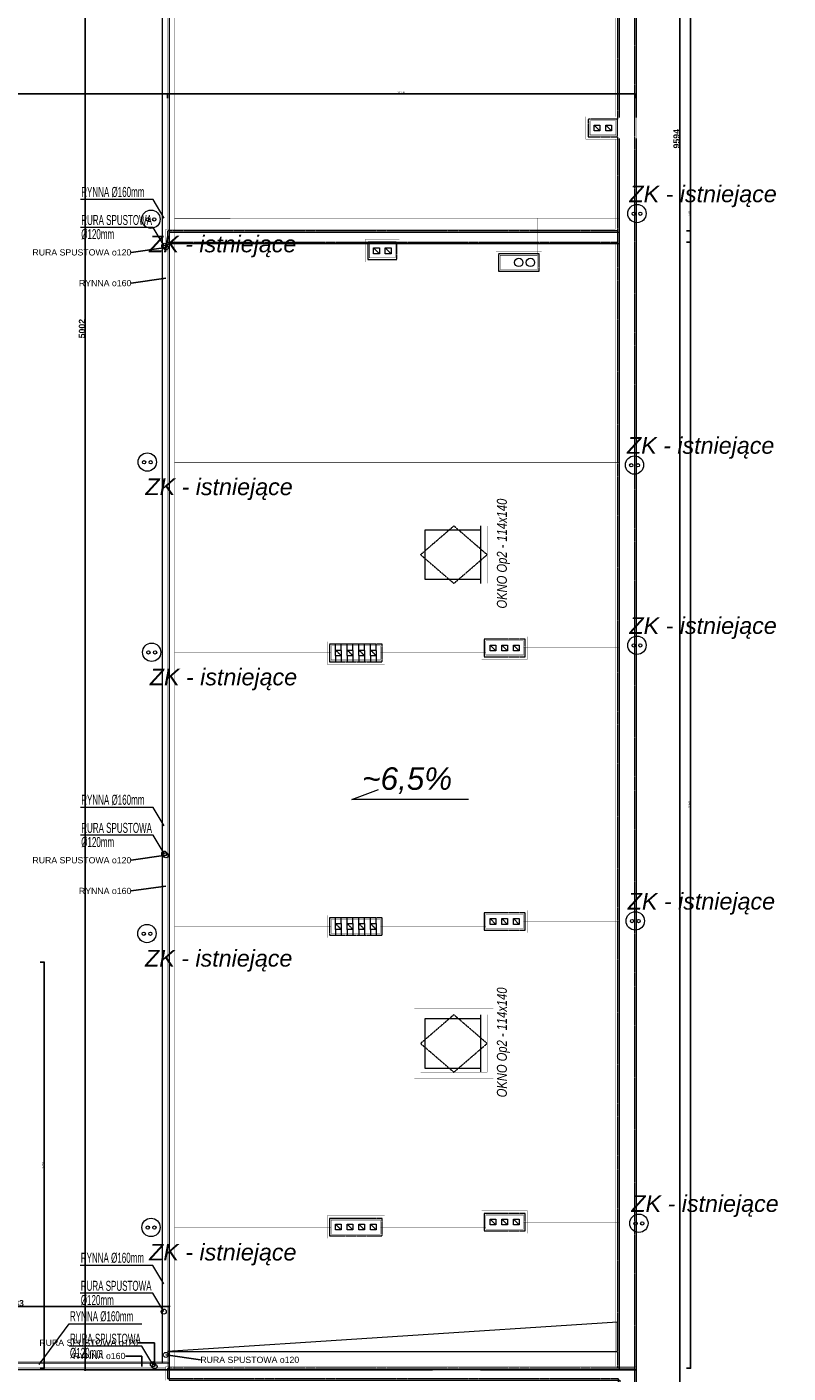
# Model space of a CAD drawing. Header units: millimetres. Extents: x 183299 to 1018155, y -286688 to 171278.
# Tile 4 of 100: x 269078 to 287364, y -95153 to -62819. Entities that reach past the tile are written whole.
import ezdxf

# ---------------------------------------------------------------- set-up
doc = ezdxf.new("R2010")
doc.units = ezdxf.units.MM
doc.header["$MEASUREMENT"] = 0
doc.linetypes.add('DASHED', pattern=[0.75, 0.5, -0.25])
for name, color, linetype, lineweight in [('AA_HATCH', 251, 'Continuous', 0), ('AA_OPIS', 251, 'Continuous', 0), ('AA_WIDOK', 254, 'Continuous', 0), ('AP wymiary', 40, 'Continuous', 0), ('E-ODGROMOWA', 5, 'Continuous', 25), ('grzejniki_Nr_Pióra__1', 7, 'Continuous', 13), ('inwentaryzacja_sciany_Nr_Pióra__1', 7, 'Continuous', 13), ('Konstrukcja - Dach_Nr_Pióra__1', 7, 'Continuous', 13), ('Konstrukcja - Dach_Nr_Pióra__20', 1, 'Continuous', 0)]:
    doc.layers.add(name, color=color, linetype=linetype, lineweight=lineweight)
for name, color, linetype in [('EL-rozdzielnice', 5, 'Continuous'), ('ELEKTRYKA', 5, 'Continuous'), ('inwentaryzacja_sciany', 7, 'Continuous'), ('Wymiarowanie - Ogólne', 7, 'Continuous')]:
    doc.layers.add(name, color=color, linetype=linetype)
doc.styles.add('arial', font='ariali.ttf', dxfattribs={"height": 10})
doc.styles.add('DIM07', font='romans.shx', dxfattribs={"width": 0.7})
doc.styles.add('Dimensions', font='arial.ttf', dxfattribs={"width": 0.8})
doc.styles.add('GENERATED_STYLE_1', font='arial.ttf')
doc.styles.add('GENERATED_STYLE_2', font='arialbd.ttf')
doc.dimstyles.new('arch100', dxfattribs={"dimscale": 2, "dimtxt": 24, "dimasz": 15, "dimexe": 5, "dimexo": 20, "dimgap": 4, "dimtad": 1, "dimdec": 1, "dimrnd": 0.5, "dimdsep": 46, "dimtxsty": 'Dimensions', "dimblk": 'ARCHTICK', "dimcen": 2.5, "dimazin": 0, "dimtfac": 1, "dimtdec": 1, "dimtmove": 1, "dimatfit": 3, "dimldrblk": 'NONE', "dimfxl": 50, "dimfxlon": 1, "dimarcsym": 0})
doc.dimstyles.new('GENERATED_STYLE__1', dxfattribs={"dimtxt": 150, "dimasz": 114, "dimexe": 0.18, "dimexo": 0, "dimgap": 0.09, "dimtad": 1, "dimtih": 1, "dimtoh": 1, "dimdec": 0, "dimlfac": 0.1, "dimzin": 0, "dimdsep": 46, "dimtxsty": 'GENERATED_STYLE_2', "dimblk": 'ARROWHEAD_11', "dimblk1": 'ARROWHEAD_11', "dimblk2": 'ARROWHEAD_11', "dimcen": 0.09, "dimclrd": 256, "dimclre": 256, "dimclrt": 256, "dimazin": 0, "dimtfac": 1, "dimtdec": 4, "dimtmove": 0, "dimatfit": 3, "dimfxl": 1, "dimtolj": 1, "dimtzin": 0, "dimarcsym": 0})
doc.dimstyles.new('GENERATED_STYLE__2', dxfattribs={"dimtxt": 150, "dimasz": 114, "dimexe": 0.18, "dimexo": 0, "dimgap": 0.09, "dimtad": 1, "dimdec": 0, "dimlfac": 0.1, "dimzin": 0, "dimdsep": 46, "dimtxsty": 'GENERATED_STYLE_2', "dimblk": 'ARROWHEAD_11', "dimblk1": 'ARROWHEAD_11', "dimblk2": 'ARROWHEAD_11', "dimcen": 0.09, "dimclrd": 256, "dimclre": 256, "dimclrt": 256, "dimazin": 0, "dimtfac": 1, "dimtdec": 4, "dimtmove": 0, "dimatfit": 3, "dimfxl": 1, "dimtolj": 1, "dimtzin": 0, "dimarcsym": 0})
doc.dimstyles.new('GENERATED_STYLE__4', dxfattribs={"dimtxt": 0.18, "dimasz": 91.2, "dimexe": 0.18, "dimexo": 0.0625, "dimgap": 0.09, "dimtad": 0, "dimtih": 1, "dimtoh": 1, "dimdec": 4, "dimzin": 0, "dimdsep": 46, "dimcen": 0.09, "dimadec": 0, "dimazin": 0, "dimtfac": 1, "dimtdec": 4, "dimtmove": 0, "dimatfit": 3, "dimldrblk": 'ARROWHEAD_5', "dimfxl": 1, "dimtolj": 1, "dimtzin": 0, "dimarcsym": 0})

# ---------------------------------------------------------------- blocks, each defined once
blk = doc.blocks.new('Ściana_313_2', base_point=(283305, -95076))
at = {"layer": 'inwentaryzacja_sciany_Nr_Pióra__1', "linetype": 'Continuous'}
for p, q in [((283725, -64996), (283725, -17536)), ((283305, -29916), (283305, -64996)), ((283305, -65496), (283305, -95076)), ((283725, -95076), (283725, -65496)), ((283305, -95076), (283725, -95076))]:
    blk.add_line(p, q, dxfattribs=at)
blk = doc.blocks.new('Ściana_306_2', base_point=(283725, -95326))
at = {"layer": 'inwentaryzacja_sciany_Nr_Pióra__1', "linetype": 'Continuous'}
for p, q in [((283325, -95326), (283325, -113476)), ((283725, -113476), (283725, -95076)), ((283325, -113476), (283725, -113476))]:
    blk.add_line(p, q, dxfattribs=at)
blk = doc.blocks.new('Ściana_303_2', base_point=(283725, -95326))
at = {"layer": 'inwentaryzacja_sciany_Nr_Pióra__1', "linetype": 'Continuous'}
for p, q in [((283725, -95076), (272495, -95076)), ((272495, -95076), (272495, -95326)), ((272495, -95326), (283325, -95326))]:
    blk.add_line(p, q, dxfattribs=at)
blk = doc.blocks.new('ARROWHEAD_11')
at = {"linetype": 'Continuous'}
blk.add_line((0, 0), (-1, 0), dxfattribs=at)
at = {"linetype": 'Continuous', "const_width": 0.25, "flags": 128}
blk.add_lwpolyline([(-0.125, 0, 1), (0.125, 0, 1)], format="xyb", close=True, dxfattribs=at)
blk = doc.blocks.new('*D779')
at = {"layer": 'Defpoints', "color": 0}
for p in [(283725, -17536), (284761, -17536), (283725, -113476)]:
    blk.add_point(p, dxfattribs=at)
at = {"layer": 'Wymiarowanie - Ogólne', "linetype": 'Continuous', "lineweight": -2}
for p, q in [((283725, -17536), (284761, -17536)), ((284761, -113362), (284761, -17650)), ((283725, -113476), (284761, -113476))]:
    blk.add_line(p, q, dxfattribs=at)
at = {"layer": 'Wymiarowanie - Ogólne', "lineweight": -2, "xscale": 114, "yscale": 114, "zscale": 114}
for p, rotation in [((284761, -17536), 90), ((284761, -113476), 270)]:
    blk.add_blockref('ARROWHEAD_11', p, dxfattribs=dict(at, rotation=rotation))
at = {"layer": 'Wymiarowanie - Ogólne', "insert": (284684, -65506), "char_height": 150, "attachment_point": 5, "rotation": 90, "style": 'GENERATED_STYLE_2'}
blk.add_mtext('\\A1;9594', dxfattribs=at)
blk = doc.blocks.new('*D794')
at = {"layer": 'Defpoints', "color": 0}
for p in [(272495, -93552), (265165, -95076), (272495, -95076)]:
    blk.add_point(p, dxfattribs=at)
at = {"layer": 'Wymiarowanie - Ogólne', "linetype": 'Continuous', "lineweight": -2}
for p, q in [((265165, -95076), (265165, -93552)), ((265279, -93552), (272381, -93552)), ((272495, -95076), (272495, -93552))]:
    blk.add_line(p, q, dxfattribs=at)
at = {"layer": 'Wymiarowanie - Ogólne', "lineweight": -2, "xscale": 114, "yscale": 114, "zscale": 114, "rotation": 180}
blk.add_blockref('ARROWHEAD_11', (265165, -93552), dxfattribs=at)
at = {"layer": 'Wymiarowanie - Ogólne', "lineweight": -2, "xscale": 114, "yscale": 114, "zscale": 114}
blk.add_blockref('ARROWHEAD_11', (272495, -93552), dxfattribs=at)
at = {"layer": 'Wymiarowanie - Ogólne', "insert": (268830, -93475), "char_height": 150, "attachment_point": 5, "style": 'GENERATED_STYLE_2'}
blk.add_mtext('\\A1;733', dxfattribs=at)
blk = doc.blocks.new('*D795')
at = {"layer": 'Defpoints', "color": 0}
for p in [(270477, -45056), (272495, -45056), (272495, -95076)]:
    blk.add_point(p, dxfattribs=at)
at = {"layer": 'Wymiarowanie - Ogólne', "linetype": 'Continuous', "lineweight": -2}
for p, q in [((272495, -45056), (270477, -45056)), ((270477, -94962), (270477, -45170)), ((272495, -95076), (270477, -95076))]:
    blk.add_line(p, q, dxfattribs=at)
at = {"layer": 'Wymiarowanie - Ogólne', "lineweight": -2, "xscale": 114, "yscale": 114, "zscale": 114}
for p, rotation in [((270477, -45056), 90), ((270477, -95076), 270)]:
    blk.add_blockref('ARROWHEAD_11', p, dxfattribs=dict(at, rotation=rotation))
at = {"layer": 'Wymiarowanie - Ogólne', "insert": (270401, -70066), "char_height": 150, "attachment_point": 5, "rotation": 90, "style": 'GENERATED_STYLE_2'}
blk.add_mtext('\\A1;5002', dxfattribs=at)
blk = doc.blocks.new('ARROWHEAD_5')
at = {"linetype": 'Continuous'}
blk.add_line((0, 0), (-1, 0), dxfattribs=at)
blk.add_solid([(-1, 0.2679), (0, 0), (-1, -0.2679), (-1, 0.2679)], dxfattribs=at)
blk = doc.blocks.new('Op2')
at = {"layer": 'AA_OPIS', "linetype": 'DASHED', "ltscale": 0.5}
blk.add_lwpolyline([(-160, 69), (-80, 0), (0, 69), (-80, 138), (-160, 69)], dxfattribs=at)
at = {"layer": 'AA_WIDOK', "const_width": 0.3}
blk.add_lwpolyline([(15, -15), (15, 153), (-175, 153), (-175, -15)], close=True, dxfattribs=at)
blk.add_lwpolyline([(0, 0), (0, 138), (-160, 138), (-160, 0), (0, 0)], dxfattribs=at)
at = {"layer": 'AA_WIDOK'}
for points in [[(-15, 0), (-15, 138)], [(-150, 128), (-150, 10)], [(-15, 128), (-150, 128)], [(-150, 10), (-15, 10)]]:
    blk.add_lwpolyline(points, dxfattribs=at)
at = {"layer": 'AA_OPIS', "insert": (23.3, 71.6), "char_height": 24, "width": 450, "attachment_point": 2, "rotation": 90, "style": 'arial'}
blk.add_mtext('{\\W0.8;OKNO Op2 - 114x140}', dxfattribs=at)
blk = doc.blocks.new('_ARCHTICK')
at = {"color": 0, "linetype": 'ByBlock', "ltscale": 0.1, "const_width": 0.15}
blk.add_lwpolyline([(-0.5, -0.5), (0.5, 0.5)], dxfattribs=at)
blk = doc.blocks.new('*D7946')
at = {"layer": 'AP wymiary', "color": 0, "lineweight": -2}
for p, q in [((265125, -64528), (265125, -64418)), ((265125, -64428), (272455, -64428)), ((272455, -64528), (272455, -64418))]:
    blk.add_line(p, q, dxfattribs=at)
at = {"layer": 'Defpoints', "color": 0}
for p in [(272455, -64428), (272455, -64630), (265125, -85286)]:
    blk.add_point(p, dxfattribs=at)
at = {"layer": 'AP wymiary', "color": 0, "lineweight": -2, "xscale": 30, "yscale": 30, "zscale": 30, "rotation": 180}
blk.add_blockref('_ARCHTICK', (265125, -64428), dxfattribs=at)
at = {"layer": 'AP wymiary', "color": 0, "lineweight": -2, "xscale": 30, "yscale": 30, "zscale": 30}
blk.add_blockref('_ARCHTICK', (272455, -64428), dxfattribs=at)
at = {"layer": 'AP wymiary', "color": 0, "ltscale": 0.01, "insert": (268790, -64396), "char_height": 48, "attachment_point": 5, "style": 'Dimensions'}
blk.add_mtext('7330', dxfattribs=at)
blk = doc.blocks.new('_None')
blk = doc.blocks.new('*D7947')
at = {"layer": 'AP wymiary', "color": 0, "lineweight": -2}
for p, q in [((272455, -64528), (272455, -64418)), ((272455, -64428), (283685, -64428)), ((283685, -64528), (283685, -64418))]:
    blk.add_line(p, q, dxfattribs=at)
at = {"layer": 'Defpoints', "color": 0}
for p in [(272455, -64630), (283685, -64428), (283685, -64774)]:
    blk.add_point(p, dxfattribs=at)
at = {"layer": 'AP wymiary', "color": 0, "lineweight": -2, "xscale": 30, "yscale": 30, "zscale": 30, "rotation": 180}
blk.add_blockref('_ARCHTICK', (272455, -64428), dxfattribs=at)
at = {"layer": 'AP wymiary', "color": 0, "lineweight": -2, "xscale": 30, "yscale": 30, "zscale": 30}
blk.add_blockref('_ARCHTICK', (283685, -64428), dxfattribs=at)
at = {"layer": 'AP wymiary', "color": 0, "ltscale": 0.01, "insert": (278070, -64396), "char_height": 48, "attachment_point": 5, "style": 'Dimensions'}
blk.add_mtext('11230', dxfattribs=at)
blk = doc.blocks.new('*D7949')
at = {"layer": 'AP wymiary', "color": 0, "lineweight": -2}
for p, q in [((284922, -67986), (285032, -67986)), ((285022, -95036), (285022, -67986)), ((284922, -95036), (285032, -95036))]:
    blk.add_line(p, q, dxfattribs=at)
at = {"layer": 'Defpoints', "color": 0}
for p in [(283265, -67986), (285022, -67986), (283685, -95036)]:
    blk.add_point(p, dxfattribs=at)
at = {"layer": 'AP wymiary', "color": 0, "lineweight": -2, "xscale": 30, "yscale": 30, "zscale": 30}
for p, rotation in [((285022, -67986), 90), ((285022, -95036), 270)]:
    blk.add_blockref('_ARCHTICK', p, dxfattribs=dict(at, rotation=rotation))
at = {"layer": 'AP wymiary', "color": 0, "ltscale": 0.01, "insert": (284989, -81511), "char_height": 48, "attachment_point": 5, "rotation": 90, "style": 'Dimensions'}
blk.add_mtext('27050', dxfattribs=at)
blk = doc.blocks.new('*D7950')
at = {"layer": 'AP wymiary', "color": 0, "lineweight": -2}
for p, q in [((285022, -67716), (285022, -67251)), ((284922, -67716), (285032, -67716)), ((285022, -67986), (285022, -67716)), ((284922, -67986), (285032, -67986))]:
    blk.add_line(p, q, dxfattribs=at)
at = {"layer": 'Defpoints', "color": 0}
for p in [(283265, -67716), (285022, -67716), (283265, -67986)]:
    blk.add_point(p, dxfattribs=at)
at = {"layer": 'AP wymiary', "color": 0, "lineweight": -2, "xscale": 30, "yscale": 30, "zscale": 30}
for p, rotation in [((285022, -67716), 90), ((285022, -67986), 270)]:
    blk.add_blockref('_ARCHTICK', p, dxfattribs=dict(at, rotation=rotation))
at = {"layer": 'AP wymiary', "color": 0, "ltscale": 0.01, "insert": (284989, -67302), "char_height": 48, "attachment_point": 5, "rotation": 90, "style": 'Dimensions'}
blk.add_mtext('270', dxfattribs=at)
blk = doc.blocks.new('*D7951')
at = {"layer": 'AP wymiary', "color": 0, "lineweight": -2}
for p, q in [((284922, -29876), (285032, -29876)), ((285022, -67716), (285022, -29876)), ((284922, -67716), (285032, -67716))]:
    blk.add_line(p, q, dxfattribs=at)
at = {"layer": 'Defpoints', "color": 0}
for p in [(283265, -29876), (285022, -29876), (283265, -67716)]:
    blk.add_point(p, dxfattribs=at)
at = {"layer": 'AP wymiary', "color": 0, "lineweight": -2, "xscale": 30, "yscale": 30, "zscale": 30}
for p, rotation in [((285022, -29876), 90), ((285022, -67716), 270)]:
    blk.add_blockref('_ARCHTICK', p, dxfattribs=dict(at, rotation=rotation))
at = {"layer": 'AP wymiary', "color": 0, "ltscale": 0.01, "insert": (284989, -48796), "char_height": 48, "attachment_point": 5, "rotation": 90, "style": 'Dimensions'}
blk.add_mtext('37840', dxfattribs=at)
blk = doc.blocks.new('*D7957')
at = {"layer": 'AP wymiary', "color": 0, "lineweight": -2}
for p, q in [((269393, -85286), (269503, -85286)), ((269493, -95036), (269493, -85286)), ((269393, -95036), (269503, -95036))]:
    blk.add_line(p, q, dxfattribs=at)
at = {"layer": 'Defpoints', "color": 0}
for p in [(265125, -85286), (269493, -85286), (265125, -95036)]:
    blk.add_point(p, dxfattribs=at)
at = {"layer": 'AP wymiary', "color": 0, "lineweight": -2, "xscale": 30, "yscale": 30, "zscale": 30}
for p, rotation in [((269493, -85286), 90), ((269493, -95036), 270)]:
    blk.add_blockref('_ARCHTICK', p, dxfattribs=dict(at, rotation=rotation))
at = {"layer": 'AP wymiary', "color": 0, "ltscale": 0.01, "insert": (269461, -90161), "char_height": 48, "attachment_point": 5, "rotation": 90, "style": 'Dimensions'}
blk.add_mtext('9750', dxfattribs=at)

msp = doc.modelspace()

# ---------------------------------------------------------------- linework, layer by layer
at = {"layer": 'AA_HATCH'}
for points in [[(282705.05466, -65315.76422), (282705.05466, -65175.76422), (282845.05466, -65175.76422), (282845.05466, -65315.76422)], [(282985.05466, -65315.76422), (282985.05466, -65175.76422), (283125.05466, -65175.76422), (283125.05466, -65315.76422)], [(277405.05466, -68265.76422), (277405.05466, -68125.76422), (277545.05466, -68125.76422), (277545.05466, -68265.76422)], [(277685.05466, -68265.76422), (277685.05466, -68125.76422), (277825.05466, -68125.76422), (277825.05466, -68265.76422)], [(280205.05466, -77805.76422), (280205.05466, -77665.76422), (280345.05466, -77665.76422), (280345.05466, -77805.76422)], [(280485.05466, -77805.76422), (280485.05466, -77665.76422), (280625.05466, -77665.76422), (280625.05466, -77805.76422)], [(280765.05466, -77805.76422), (280765.05466, -77665.76422), (280905.05466, -77665.76422), (280905.05466, -77805.76422)], [(280205.05466, -84375.76422), (280205.05466, -84235.76422), (280345.05466, -84235.76422), (280345.05466, -84375.76422)], [(280485.05466, -84375.76422), (280485.05466, -84235.76422), (280625.05466, -84235.76422), (280625.05466, -84375.76422)], [(280765.05466, -84375.76422), (280765.05466, -84235.76422), (280905.05466, -84235.76422), (280905.05466, -84375.76422)], [(280205.05466, -91595.76422), (280205.05466, -91455.76422), (280345.05466, -91455.76422), (280345.05466, -91595.76422)], [(280485.05466, -91595.76422), (280485.05466, -91455.76422), (280625.05466, -91455.76422), (280625.05466, -91595.76422)], [(280765.05466, -91595.76422), (280765.05466, -91455.76422), (280905.05466, -91455.76422), (280905.05466, -91595.76422)], [(276490.05466, -91715.76422), (276490.05466, -91575.76422), (276630.05466, -91575.76422), (276630.05466, -91715.76422)], [(276770.05466, -91715.76422), (276770.05466, -91575.76422), (276910.05466, -91575.76422), (276910.05466, -91715.76422)], [(277050.05466, -91715.76422), (277050.05466, -91575.76422), (277190.05466, -91575.76422), (277190.05466, -91715.76422)], [(277330.05466, -91715.76422), (277330.05466, -91575.76422), (277470.05466, -91575.76422), (277470.05466, -91715.76422)]]:
    msp.add_lwpolyline(points, close=True, dxfattribs=at)
for points in [[(282705.05466, -65175.76422), (282845.05466, -65315.76422)], [(282985.05466, -65175.76422), (283125.05466, -65315.76422)], [(277405.05466, -68125.76422), (277545.05466, -68265.76422)], [(277685.05466, -68125.76422), (277825.05466, -68265.76422)], [(280205.05466, -77665.76422), (280345.05466, -77805.76422)], [(280485.05466, -77665.76422), (280625.05466, -77805.76422)], [(280765.05466, -77665.76422), (280905.05466, -77805.76422)], [(280205.05466, -84235.76422), (280345.05466, -84375.76422)], [(280485.05466, -84235.76422), (280625.05466, -84375.76422)], [(280765.05466, -84235.76422), (280905.05466, -84375.76422)], [(280205.05466, -91455.76422), (280345.05466, -91595.76422)], [(280485.05466, -91455.76422), (280625.05466, -91595.76422)], [(280765.05466, -91455.76422), (280905.05466, -91595.76422)], [(276490.05466, -91575.76422), (276630.05466, -91715.76422)], [(276770.05466, -91575.76422), (276910.05466, -91715.76422)], [(277050.05466, -91575.76422), (277190.05466, -91715.76422)], [(277330.05466, -91575.76422), (277470.05466, -91715.76422)], [(272455.05466, -94630.96603), (283265.05466, -94630.96603), (283265.05466, -93930.96603), (272455.05466, -94630.96603)]]:
    msp.add_lwpolyline(points, dxfattribs=at)
for centre in [(280895.05466, -68475.76422), (281175.05466, -68475.76422)]:
    msp.add_circle(centre, 100, dxfattribs=at)
at = {"layer": 'AA_OPIS'}
for points in [[(272375.05466, -67408.91063), (272109.75957, -66967.12447), (270365.18065, -66967.12447)], [(272375.05466, -68075.76422), (272109.75957, -67633.97806), (270365.18065, -67633.97806)], [(279689.54274, -81372.23613), (276880.8945, -81372.23613), (277522.40136, -81134.79802)], [(272375.05466, -82008.91063), (272109.75957, -81567.12447), (270365.18065, -81567.12447)], [(272375.05466, -82675.76422), (272109.75957, -82233.97806), (270365.18065, -82233.97806)], [(272365.05466, -93008.91063), (272099.75957, -92567.12447), (270355.18065, -92567.12447)], [(272365.05466, -93675.76422), (272099.75957, -93233.97806), (270355.18065, -93233.97806)], [(269370.40828, -94945.76422), (270095.18065, -93971.87544), (271839.75957, -93971.87544)], [(272105.05466, -94945.76422), (271839.75957, -94503.97806), (270095.18065, -94503.97806)]]:
    msp.add_lwpolyline(points, dxfattribs=at)
at = {"layer": 'AA_WIDOK', "linetype": 'DASHED'}
for p, q in [((283685.05466, -95035.76422), (283685.05466, -17495.76422)), ((283265.05466, -65455.76422), (283265.05466, -95035.76422))]:
    msp.add_line(p, q, dxfattribs=at)
at = {"layer": 'AA_WIDOK'}
for points, const_width in [([(283725.05466, -94995.76422), (283725.05466, -17455.76422), (277335.05466, -17455.76422), (277335.05466, -21665.76422), (277805.05466, -21665.76422), (277805.05466, -17785.76422), (283225.05466, -17785.76422), (283225.05466, -64975.76422)], 5), ([(198800.05466, -45185.76422), (272285.05466, -45185.76422), (272285.05466, -94865.76422)], 3), ([(199055.05466, -45025.76422), (272445.05466, -45025.76422), (272445.05466, -67675.76422)], 3), ([(272455.05466, -45015.76422), (272455.05466, -67675.76422)], 3), ([(283225.05466, -65515.76422), (283225.05466, -67675.76422)], 5), ([(283225.05466, -67675.76422), (272415.05466, -67675.76422), (272415.05466, -68025.76422), (277205.05466, -68025.76422)], 5), ([(272445.05466, -68025.76422), (272445.05466, -94865.76422)], 3), ([(272455.05466, -68025.76422), (272455.05466, -94995.76422)], 3), ([(278025.05466, -68025.76422), (283225.05466, -68025.76422)], 5), ([(283225.05466, -68025.76422), (283225.05466, -94995.76422)], 5), ([(272455.05466, -94865.76422), (265165.05466, -94865.76422)], 3), ([(272415.05466, -95025.76422), (265415.05466, -95025.76422)], 3), ([(272415.05466, -95035.76422), (265415.05466, -95035.76422)], 3)]:
    msp.add_lwpolyline(points, dxfattribs=dict(at, const_width=const_width))
at = {"layer": 'AA_WIDOK', "linetype": 'DASHED'}
for points in [[(283265.05466, -17745.76422), (283265.05466, -65035.76422)], [(283265.05466, -65035.76422), (282565.05466, -65035.76422), (282565.05466, -65455.76422), (283265.05466, -65455.76422), (283265.05466, -65035.76422)], [(283265.05466, -67715.76422), (272455.05466, -67715.76422), (272455.05466, -67985.76422), (283265.05466, -67985.76422)], [(277965.05466, -67985.76422), (277265.05466, -67985.76422), (277265.05466, -68405.76422), (277965.05466, -68405.76422), (277965.05466, -67985.76422)], [(281385.05466, -68265.76422), (280405.05466, -68265.76422), (280405.05466, -68685.76422), (281385.05466, -68685.76422), (281385.05466, -68265.76422)], [(281045.05466, -77525.76422), (280065.05466, -77525.76422), (280065.05466, -77945.76422), (281045.05466, -77945.76422), (281045.05466, -77525.76422)], [(277610.05466, -77645.76422), (276350.05466, -77645.76422), (276350.05466, -78065.76422), (277610.05466, -78065.76422), (277610.05466, -77645.76422)], [(277610.05466, -84215.76422), (276350.05466, -84215.76422), (276350.05466, -84635.76422), (277610.05466, -84635.76422), (277610.05466, -84215.76422)], [(281045.05466, -84095.76422), (280065.05466, -84095.76422), (280065.05466, -84515.76422), (281045.05466, -84515.76422), (281045.05466, -84095.76422)], [(277610.05466, -91435.76422), (276350.05466, -91435.76422), (276350.05466, -91855.76422), (277610.05466, -91855.76422), (277610.05466, -91435.76422)], [(281045.05466, -91315.76422), (280065.05466, -91315.76422), (280065.05466, -91735.76422), (281045.05466, -91735.76422), (281045.05466, -91315.76422)], [(283285.05466, -95285.76422), (283285.05466, -113435.76422), (283685.05466, -113435.76422), (283685.05466, -95035.76422), (272455.05466, -95035.76422), (272455.05466, -95285.76422), (283285.05466, -95285.76422)]]:
    msp.add_lwpolyline(points, dxfattribs=at)
at = {"layer": 'AA_WIDOK', "linetype": 'Continuous', "const_width": 3}
for points in [[(283325.05466, -64975.76422), (282505.05466, -64975.76422), (282505.05466, -65515.76422), (283325.05466, -65515.76422)], [(278025.05466, -67925.76422), (277205.05466, -67925.76422), (277205.05466, -68465.76422), (278025.05466, -68465.76422)], [(281445.05466, -68205.76422), (280345.05466, -68205.76422), (280345.05466, -68745.76422), (281445.05466, -68745.76422)], [(277670.05466, -77585.76422), (276290.05466, -77585.76422), (276290.05466, -78125.76422), (277670.05466, -78125.76422)], [(281105.05466, -77465.76422), (280005.05466, -77465.76422), (280005.05466, -78005.76422), (281105.05466, -78005.76422)], [(281105.05466, -84035.76422), (280005.05466, -84035.76422), (280005.05466, -84575.76422), (281105.05466, -84575.76422)], [(277670.05466, -84155.76422), (276290.05466, -84155.76422), (276290.05466, -84695.76422), (277670.05466, -84695.76422)], [(277670.05466, -91375.76422), (276290.05466, -91375.76422), (276290.05466, -91915.76422), (277670.05466, -91915.76422)], [(281105.05466, -91255.76422), (280005.05466, -91255.76422), (280005.05466, -91795.76422), (281105.05466, -91795.76422)]]:
    msp.add_lwpolyline(points, close=True, dxfattribs=at)
at = {"layer": 'AA_WIDOK', "linetype": 'DASHED', "ltscale": 0.5}
for points in [[(276490.05466, -77785.76422), (276490.05466, -77645.76422)], [(276490.05466, -77785.76422), (276630.05466, -77925.76422)], [(276630.05466, -77785.76422), (276630.05466, -77645.76422)], [(276770.05466, -77785.76422), (276770.05466, -77645.76422)], [(276770.05466, -77785.76422), (276910.05466, -77925.76422)], [(276910.05466, -77785.76422), (276910.05466, -77645.76422)], [(277050.05466, -77785.76422), (277050.05466, -77645.76422)], [(277050.05466, -77785.76422), (277190.05466, -77925.76422)], [(277190.05466, -77785.76422), (277190.05466, -77645.76422)], [(277330.05466, -77785.76422), (277330.05466, -77645.76422)], [(277330.05466, -77785.76422), (277470.05466, -77925.76422)], [(277470.05466, -77785.76422), (277470.05466, -77645.76422)], [(276490.05466, -77925.76422), (276490.05466, -78065.76422)], [(276630.05466, -77925.76422), (276630.05466, -78065.76422)], [(276770.05466, -77925.76422), (276770.05466, -78065.76422)], [(276910.05466, -77925.76422), (276910.05466, -78065.76422)], [(277050.05466, -77925.76422), (277050.05466, -78065.76422)], [(277190.05466, -77925.76422), (277190.05466, -78065.76422)], [(277330.05466, -77925.76422), (277330.05466, -78065.76422)], [(277470.05466, -77925.76422), (277470.05466, -78065.76422)], [(276490.05466, -84355.76422), (276490.05466, -84215.76422)], [(276490.05466, -84355.76422), (276630.05466, -84495.76422)], [(276630.05466, -84355.76422), (276630.05466, -84215.76422)], [(276770.05466, -84355.76422), (276770.05466, -84215.76422)], [(276770.05466, -84355.76422), (276910.05466, -84495.76422)], [(276910.05466, -84355.76422), (276910.05466, -84215.76422)], [(277050.05466, -84355.76422), (277050.05466, -84215.76422)], [(277050.05466, -84355.76422), (277190.05466, -84495.76422)], [(277190.05466, -84355.76422), (277190.05466, -84215.76422)], [(277330.05466, -84355.76422), (277330.05466, -84215.76422)], [(277330.05466, -84355.76422), (277470.05466, -84495.76422)], [(277470.05466, -84355.76422), (277470.05466, -84215.76422)], [(276490.05466, -84495.76422), (276490.05466, -84635.76422)], [(276630.05466, -84495.76422), (276630.05466, -84635.76422)], [(276770.05466, -84495.76422), (276770.05466, -84635.76422)], [(276910.05466, -84495.76422), (276910.05466, -84635.76422)], [(277050.05466, -84495.76422), (277050.05466, -84635.76422)], [(277190.05466, -84495.76422), (277190.05466, -84635.76422)], [(277330.05466, -84495.76422), (277330.05466, -84635.76422)], [(277470.05466, -84495.76422), (277470.05466, -84635.76422)]]:
    msp.add_lwpolyline(points, dxfattribs=at)
for points in [[(276490.05466, -77925.76422), (276490.05466, -77785.76422), (276630.05466, -77785.76422), (276630.05466, -77925.76422)], [(276770.05466, -77925.76422), (276770.05466, -77785.76422), (276910.05466, -77785.76422), (276910.05466, -77925.76422)], [(277050.05466, -77925.76422), (277050.05466, -77785.76422), (277190.05466, -77785.76422), (277190.05466, -77925.76422)], [(277330.05466, -77925.76422), (277330.05466, -77785.76422), (277470.05466, -77785.76422), (277470.05466, -77925.76422)], [(276490.05466, -84495.76422), (276490.05466, -84355.76422), (276630.05466, -84355.76422), (276630.05466, -84495.76422)], [(276770.05466, -84495.76422), (276770.05466, -84355.76422), (276910.05466, -84355.76422), (276910.05466, -84495.76422)], [(277050.05466, -84495.76422), (277050.05466, -84355.76422), (277190.05466, -84355.76422), (277190.05466, -84495.76422)], [(277330.05466, -84495.76422), (277330.05466, -84355.76422), (277470.05466, -84355.76422), (277470.05466, -84495.76422)]]:
    msp.add_lwpolyline(points, close=True, dxfattribs=at)
at = {"layer": 'AA_WIDOK', "const_width": 5}
msp.add_lwpolyline([(283245.05466, -95325.76422), (283245.05466, -113475.76422), (283725.05466, -113475.76422), (283725.05466, -94995.76422), (272415.05466, -94995.76422), (272415.05466, -95325.76422)], close=True, dxfattribs=at)
at = {"layer": 'AA_WIDOK', "linetype": 'Continuous'}
msp.add_circle((272375.05466, -68075.76422), 60, dxfattribs=at)
at = {"layer": 'AA_WIDOK', "color": 4, "linetype": 'Continuous'}
for centre in [(272375.05466, -82675.76422), (272365.05466, -93675.76422), (272105.05466, -94945.76422)]:
    msp.add_circle(centre, 60, dxfattribs=at)
at = {"layer": 'E-ODGROMOWA', "const_width": 10}
for points in [[(272625.05466, -44845.76422), (272625.05466, -95095.76422)], [(283325.03684, -67414.30185), (272625.05466, -67415.76422)], [(281345.05466, -68305.76422), (281345.05466, -67414.57246)], [(283325.05466, -73285.76422), (272625.05466, -73285.76422)], [(276390.05466, -77855.76422), (272625.05466, -77855.76422)], [(277570.05466, -77855.76422), (280105.05466, -77855.76422)], [(281005.05466, -77735.76422), (283325.05466, -77735.76422)], [(281005.05466, -84305.76422), (283325.05466, -84305.76422)], [(276390.05466, -84425.76422), (272625.05466, -84425.76422)], [(277570.05466, -84425.76422), (280105.05466, -84425.76422)], [(276390.05466, -91645.76422), (272625.05466, -91645.76422)], [(277570.05466, -91645.76422), (280105.05466, -91645.76422)], [(281005.05466, -91525.76422), (283325.05466, -91525.76422)]]:
    msp.add_lwpolyline(points, dxfattribs=at)
for points in [[(283225.05466, -65075.76422), (282605.05466, -65075.76422), (282605.05466, -65415.76422), (283225.05466, -65415.76422)], [(277925.05466, -68025.76422), (277305.05466, -68025.76422), (277305.05466, -68365.76422), (277925.05466, -68365.76422)], [(281345.05466, -68305.76422), (280445.05466, -68305.76422), (280445.05466, -68645.76422), (281345.05466, -68645.76422)], [(281005.05466, -77565.76422), (280105.05466, -77565.76422), (280105.05466, -77905.76422), (281005.05466, -77905.76422)], [(277570.05466, -77685.76422), (276390.05466, -77685.76422), (276390.05466, -78025.76422), (277570.05466, -78025.76422)], [(277570.05466, -84255.76422), (276390.05466, -84255.76422), (276390.05466, -84595.76422), (277570.05466, -84595.76422)], [(281005.05466, -84135.76422), (280105.05466, -84135.76422), (280105.05466, -84475.76422), (281005.05466, -84475.76422)], [(277570.05466, -91475.76422), (276390.05466, -91475.76422), (276390.05466, -91815.76422), (277570.05466, -91815.76422)], [(281005.05466, -91355.76422), (280105.05466, -91355.76422), (280105.05466, -91695.76422), (281005.05466, -91695.76422)]]:
    msp.add_lwpolyline(points, close=True, dxfattribs=at)
at = {"layer": 'ELEKTRYKA', "linetype": 'Continuous', "lineweight": 15}
for centre, radius in [((272056.72059, -67437.8963), 219.99737), ((283732.93607, -67301.19812), 219.99737), ((271979.1029, -67443.07144), 39.49286), ((272138.06168, -67443.07144), 39.49286), ((283655.31837, -67306.37326), 39.49286), ((283814.27715, -67306.37326), 39.49286), ((271969.58273, -73270.85233), 219.99737), ((271891.96503, -73276.02748), 39.49286), ((272050.92381, -73276.02748), 39.49286), ((283674.84416, -73342.75693), 219.99737), ((283597.22646, -73347.93207), 39.49286), ((283756.18524, -73347.93207), 39.49286), ((283732.93607, -77670.60435), 219.99737), ((272075.20438, -77838.98902), 219.99737), ((271997.58669, -77844.16417), 39.49286), ((272156.54547, -77844.16417), 39.49286), ((283655.31837, -77675.77949), 39.49286), ((283814.27715, -77675.77949), 39.49286), ((271961.6611, -84595.07835), 219.99737), ((283692.27173, -84291.92044), 219.99737), ((283614.65403, -84297.09558), 39.49286), ((283773.61281, -84297.09558), 39.49286), ((271884.04341, -84600.25349), 39.49286), ((272043.00218, -84600.25349), 39.49286), ((272058.83303, -91653.98496), 219.99737), ((283779.4096, -91553.40939), 219.99737), ((271981.21533, -91659.16011), 39.49286), ((272140.17411, -91659.16011), 39.49286), ((283701.7919, -91558.58454), 39.49286), ((283860.75068, -91558.58454), 39.49286)]:
    msp.add_circle(centre, radius, dxfattribs=at)
at = {"layer": 'grzejniki_Nr_Pióra__1', "linetype": 'Continuous'}
for p, q in [((272335.05466, -94915.76422), (272335.05466, -45215.76422)), ((272495.05466, -45055.76422), (272495.05466, -95075.76422)), ((283305.05466, -67755.76422), (272495.05466, -67755.76422)), ((283305.05466, -68025.76422), (272495.05466, -68025.76422)), ((272495.05466, -94915.76422), (265165.05466, -94915.76422)), ((272495.05466, -95075.76422), (265165.05466, -95075.76422))]:
    msp.add_line(p, q, dxfattribs=at)
for centre in [(272415.05466, -68115.76422), (272415.05466, -82715.76422), (272415.05466, -94715.76422), (272145.05466, -94995.76422)]:
    msp.add_circle(centre, 60, dxfattribs=at)
at = {"layer": 'inwentaryzacja_sciany_Nr_Pióra__1', "linetype": 'Continuous'}
for p, q in [((272495.05466, -95075.76422), (278825.05466, -95075.76422)), ((279975.05466, -95075.76422), (283725.05466, -95075.76422))]:
    msp.add_line(p, q, dxfattribs=at)

# ---------------------------------------------------------------- block references
at = {"layer": 'AA_HATCH', "xscale": 10, "yscale": 10, "zscale": 10}
for p in [(280135.05466, -76185.76422), (280135.05466, -87925.76422)]:
    msp.add_blockref('Op2', p, dxfattribs=at)
at = {"layer": 'inwentaryzacja_sciany'}
for name, p in [('Ściana_313_2', (283305.05466, -95075.76422)), ('Ściana_303_2', (283725.05466, -95325.76422)), ('Ściana_306_2', (283725.05466, -95325.76422))]:
    msp.add_blockref(name, p, dxfattribs=at)

# ---------------------------------------------------------------- texts
at = {"layer": 'AA_OPIS'}
for s, insert, char_height, width, attachment_point, line_spacing_factor, style in [('{\\fArial Narrow|b0|i0|c238|p34;RYNNA\\fArial Narrow|b0|i0|c0|p34; \\fArial Narrow|b0|i0|c238|p34;%%C160mm}', (270382.62953, -66912.15283, 0), 240, 2268.8905964, 7, 0.85, 'DIM07'), ('{\\fArial Narrow|b0|i0|c238|p34;RURA SPUSTOWA\\fArial Narrow|b0|i0|c0|p34; \\fArial Narrow|b0|i0|c238|p34;%%C120mm}', (270382.62953, -67925.77634, 0), 240, 2268.8905964, 7, 0.85, 'DIM07'), ('~6,5%', (279293.32353, -81243.62902), 540, 3563.5680192, 9, 0.857143, 'arial'), ('{\\fArial Narrow|b0|i0|c238|p34;RYNNA\\fArial Narrow|b0|i0|c0|p34; \\fArial Narrow|b0|i0|c238|p34;%%C160mm}', (270382.62953, -81512.15283, 0), 240, 2268.8905964, 7, 0.85, 'DIM07'), ('{\\fArial Narrow|b0|i0|c238|p34;RURA SPUSTOWA\\fArial Narrow|b0|i0|c0|p34; \\fArial Narrow|b0|i0|c238|p34;%%C120mm}', (270382.62953, -82525.77634, 0), 240, 2268.8905964, 7, 0.85, 'DIM07'), ('{\\fArial Narrow|b0|i0|c238|p34;RYNNA\\fArial Narrow|b0|i0|c0|p34; \\fArial Narrow|b0|i0|c238|p34;%%C160mm}', (270372.62953, -92512.15283, 0), 240, 2268.8905964, 7, 0.85, 'DIM07'), ('{\\fArial Narrow|b0|i0|c238|p34;RURA SPUSTOWA\\fArial Narrow|b0|i0|c0|p34; \\fArial Narrow|b0|i0|c238|p34;%%C120mm}', (270372.62953, -93525.77634, 0), 240, 2268.8905964, 7, 0.85, 'DIM07'), ('{\\fArial Narrow|b0|i0|c238|p34;RYNNA\\fArial Narrow|b0|i0|c0|p34; \\fArial Narrow|b0|i0|c238|p34;%%C160mm}', (270112.62953, -93916.90379, 0), 240, 2268.8905964, 7, 0.85, 'DIM07'), ('{\\fArial Narrow|b0|i0|c238|p34;RURA SPUSTOWA\\fArial Narrow|b0|i0|c0|p34; \\fArial Narrow|b0|i0|c238|p34;%%C120mm}', (270112.62953, -94795.77634, 0), 240, 2268.8905964, 7, 0.85, 'DIM07')]:
    msp.add_mtext(s, dxfattribs=dict(at, insert=insert, char_height=char_height, width=width, attachment_point=attachment_point, line_spacing_factor=line_spacing_factor, style=style))
at = {"layer": 'EL-rozdzielnice', "color": 1, "ltscale": 400, "style": 'arial'}
for p in [(283552.57555, -67029.35196), (272010.9467, -68232.39033), (283494.48363, -73070.91077), (271923.80883, -74065.34636), (283552.57555, -77398.75819), (272029.43049, -78633.48305), (283511.91121, -84020.07428), (271915.88721, -85389.57238), (283599.04908, -91281.56324), (272013.05913, -92448.47899)]:
    msp.add_text('ZK - istniejące', height=400, dxfattribs=at).set_placement(p)
at = {"layer": 'Konstrukcja - Dach_Nr_Pióra__20', "linetype": 'Continuous', "char_height": 150, "style": 'GENERATED_STYLE_1'}
for s, insert, width, attachment_point in [('{RURA SPUSTOWA o120}', (271585.86148, -68235.04244), 2297.1529043, 6), ('{RYNNA o160}', (271585.86148, -68973.09256), 1216.4576581, 6), ('{RURA SPUSTOWA o120}', (271585.86148, -82835.04244), 2297.1529043, 6), ('{RYNNA o160}', (271585.86148, -83573.09256), 1216.4576581, 6), ('{RURA SPUSTOWA o120}', (271751.73256, -94424.57077), 2297.1440226, 6), ('{RYNNA o160}', (271443.40237, -94742.83797), 1216.4579107, 6), ('{RURA SPUSTOWA o120}', (273244.24785, -94835.04268), 2297.1440226, 4)]:
    msp.add_mtext(s, dxfattribs=dict(at, insert=insert, width=width, attachment_point=attachment_point))

# ---------------------------------------------------------------- dimensions: what is measured, and where the dimension line sits
at = {"layer": 'AP wymiary'}
for base, p1, p2, picture, middle in [((285021.83261, -29875.76422), (283265.05466, -67715.76422), (283265.05466, -29875.76422), '*D7951', (284989.32861, -48795.76422)), ((285021.83261, -67985.76422), (283685.05466, -95035.76422), (283265.05466, -67985.76422), '*D7949', (284989.32861, -81510.76422)), ((269493.07541, -85285.76422), (265125.05466, -95035.76422), (265125.05466, -85285.76422), '*D7957', (269460.57141, -90160.76422))]:
    dim = msp.add_linear_dim(base=base, p1=p1, p2=p2, angle=90, dimstyle='arch100', dxfattribs=at)
    dim.commit()
    dim.dimension.update_dxf_attribs({"geometry": picture, "text_midpoint": middle})
for base, p1, p2, picture, middle in [((272455.05466, -64428.02004), (265125.05466, -85285.76422), (272455.05466, -64629.96573), '*D7946', (268790.05466, -64395.51604)), ((283685.05466, -64428.02004), (272455.05466, -64629.96573), (283685.05466, -64774.01161), '*D7947', (278070.05466, -64395.51604))]:
    dim = msp.add_linear_dim(base=base, p1=p1, p2=p2, dimstyle='arch100', dxfattribs=at)
    dim.commit()
    dim.dimension.update_dxf_attribs({"geometry": picture, "text_midpoint": middle})
dim = msp.add_linear_dim(base=(285021.83261, -67715.76422), p1=(283265.05466, -67985.76422), p2=(283265.05466, -67715.76422), angle=90, dimstyle='arch100', dxfattribs=at)
dim.commit()
dim.dimension.update_dxf_attribs({"geometry": '*D7950', "text_midpoint": (285021.83261, -67301.55139), "dimtype": 160})
at = {"layer": 'Wymiarowanie - Ogólne', "linetype": 'Continuous'}
for base, p1, p2, picture, middle in [((284761.20209, -17535.76422), (283725.05466, -113475.76422), (283725.05466, -17535.76422), '*D779', (284684.46209, -65505.76422)), ((270477.46521, -45055.76422), (272495.05466, -95075.76422), (272495.05466, -45055.76422), '*D795', (270400.87521, -70065.76422))]:
    dim = msp.add_linear_dim(base=base, p1=p1, p2=p2, angle=90, dimstyle='GENERATED_STYLE__2', dxfattribs=at)
    dim.commit()
    dim.dimension.update_dxf_attribs({"geometry": picture, "text_midpoint": middle})
dim = msp.add_linear_dim(base=(272495.05466, -93551.83446), p1=(265165.05466, -95075.76422), p2=(272495.05466, -95075.76422), dimstyle='GENERATED_STYLE__1', dxfattribs=at)
dim.commit()
dim.dimension.update_dxf_attribs({"geometry": '*D794', "text_midpoint": (268830.05466, -93475.24446)})

# ---------------------------------------------------------------- leaders
at = {"layer": 'Konstrukcja - Dach_Nr_Pióra__1', "linetype": 'Continuous', "annotation_type": 0, "has_hookline": 1}
for points, hookline_direction, text_width in [([(272415.05466, -68115.76422), (271585.95148, -68235.04244)], 1, 1833.6), ([(272415.05466, -68855.08934), (271585.95148, -68973.09256)], 1, 716.7), ([(272415.05466, -82715.76422), (271585.95148, -82835.04244)], 1, 1833.6), ([(272415.05466, -83455.08934), (271585.95148, -83573.09256)], 1, 716.7), ([(272145.05466, -94995.76422), (272145.05466, -94424.57077), (271751.82256, -94424.57077)], 1, 1833.6), ([(272415.05466, -94715.76422), (273244.15785, -94835.04268)], 0, 1833.6), ([(271836.72447, -94995.76422), (271836.72447, -94742.83797), (271443.49237, -94742.83797)], 1, 716.7)]:
    msp.add_leader(points, dimstyle='GENERATED_STYLE__4', dxfattribs=dict(at, hookline_direction=hookline_direction, text_width=text_width))

doc.saveas('drawing.dxf')
